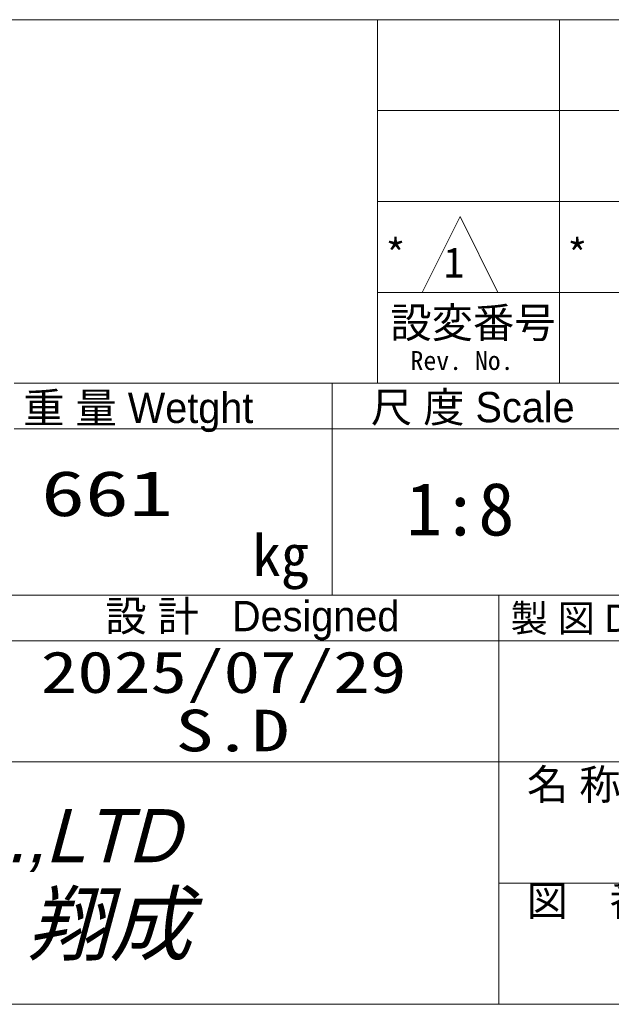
# Model space of a CAD drawing. Header units: millimetres. Extents: x -62 to 6744, y -106 to 4796.
# Tile 15 of 22: x 5691 to 6003, y 80 to 600. Entities that reach past the tile are written whole.
import ezdxf

# ---------------------------------------------------------------- set-up
doc = ezdxf.new("R2010")
doc.units = ezdxf.units.MM
doc.layers.get('0').update_dxf_attribs({"color": 157, "lineweight": 0})
for name, color, linetype, lineweight in [('1', 72, 'Continuous', 0), ('2', 176, 'Continuous', 0), ('4', 176, 'Continuous', 0)]:
    doc.layers.add(name, color=color, linetype=linetype, lineweight=lineweight)
doc.styles.add('JIS', font='txt')

# ---------------------------------------------------------------- blocks, each defined once
blk = doc.blocks.new('TITLE_BLOCK', base_point=(6640, 80))
at = {"color": 176, "linetype": 'Continuous', "lineweight": 0, "true_color": 0x000080}
for p, q in [((5903.56, 456), (5923.56, 496)), ((5923.56, 496), (5943.56, 456)), ((5903.56, 456), (5943.56, 456))]:
    blk.add_line(p, q, dxfattribs=at)
at = {"layer": '1', "color": 176, "linetype": 'Continuous', "lineweight": 0, "true_color": 0x000080}
blk.add_line((6640, 80), (5240, 80), dxfattribs=at)
at = {"layer": '2', "color": 176, "linetype": 'Continuous', "lineweight": 0, "true_color": 0x000080}
for p, q in [((6640, 600), (5240, 600)), ((5880, 600), (5880, 408)), ((5976, 600), (5976, 408)), ((5880, 552), (6640, 552)), ((5880, 504), (6640, 504)), ((5880, 456), (6640, 456)), ((5688, 408), (6640, 408)), ((5856, 408), (5856, 296)), ((5688, 384), (6640, 384)), ((5240, 296), (6640, 296)), ((5944, 296), (5944, 80)), ((5240, 272), (6640, 272)), ((5240, 208), (6640, 208)), ((5944, 144), (6640, 144)), ((5240, 80), (6640, 80))]:
    blk.add_line(p, q, dxfattribs=at)
at = {"layer": '1', "color": 176, "linetype": 'Continuous', "lineweight": 0, "true_color": 0x000080, "insert": (5895.11, 355.59), "char_height": 28, "width": 1530.6665, "attachment_point": 1, "style": 'JIS'}
blk.add_mtext('{\\ftxt|b0|i0|c0|p0;1:8}', dxfattribs=at)
at = {"layer": '2', "color": 176, "linetype": 'Continuous', "lineweight": 0, "true_color": 0x000080, "style": 'JIS'}
for s, height, p in [('*', 16, (5884, 468)), ('*', 16, (5980, 468)), ('kg', 22, (5813.91, 306.23))]:
    blk.add_text(s, height=height, dxfattribs=at).set_placement(p)
for s, height, width, p in [('661', 24, 1.42, (5702.3, 337.81)), ('2025/07/29', 22, 1.29, (5702.1, 244.44)), ('S.D', 22, 1.34, (5773.3, 213.59))]:
    blk.add_text(s, height=height, dxfattribs=dict(at, width=width)).set_placement(p)
at = {"layer": '2', "color": 176, "linetype": 'Continuous', "lineweight": 0, "true_color": 0x000080, "attachment_point": 1, "style": 'JIS'}
for s, insert, char_height, width in [('{\\fＭＳ Ｐ明朝|b0|i0|c0|p0;設変番号}', (5886.7, 448), 16, 1903.6272), ('{\\ftxt|b0|i0|c0|p0;Rev. No.}', (5897.38, 425), 10, 614.2857), ('{\\fＭＳ Ｐ明朝|b0|i0|c0|p0;尺 度 Scale}', (5876.43, 403.39), 16, 2219.1323), ('{\\fＭＳ Ｐ明朝|b0|i0|c0|p0;重 量 Wetght}', (5692.8, 402.98), 16, 2731.1173), ('{\\fＭＳ Ｐ明朝|b0|i0|c0|p0;設 計   Designed}', (5736.19, 293.05), 16, 3436.0286), ('{\\fＭＳ Ｐ明朝|b0|i0|c0|p0;製 図 Drawn}', (5950.24, 291.1), 14.4, 2064.2199), ('{\\fＭＳ Ｐ明朝|b0|i0|c0|p0;名 称   Name }', (5958.9, 204.08), 16, 2576.3844), ('{\\fHGｺﾞｼｯｸE|b0|i0|c0|p0;\\Q15;SHOSEI CO.,LTD}', (5475.73, 183.06), 28, 8414.1628), ('{\\fHGｺﾞｼｯｸE|b0|i0|c0|p0;\\Q15;翔成}', (5694.7, 138.53), 32, 3698.8093), ('{\\fＭＳ Ｐ明朝|b0|i0|c0|p0;図\u3000番   Drawig No,}', (5958.7, 142.74), 16, 3897.5374)]:
    blk.add_mtext(s, dxfattribs=dict(at, insert=insert, char_height=char_height, width=width))
at = {"layer": '4', "color": 176, "linetype": 'Continuous', "lineweight": 0, "true_color": 0x000080, "insert": (5914.86, 479.81), "char_height": 16, "width": 60.9524, "attachment_point": 1, "style": 'JIS'}
blk.add_mtext('{\\ftxt|b0|i0|c0|p0;1}', dxfattribs=at)
blk = doc.blocks.new('FORMAT')
at = {"color": 157, "linetype": 'Continuous', "lineweight": 0, "true_color": 0x44607b}
blk.add_line((200, 80), (6640, 80), dxfattribs=at)
at = {"color": 176, "linetype": 'Continuous', "lineweight": 0, "true_color": 0x000080}
blk.add_blockref('TITLE_BLOCK', (6640, 80), dxfattribs=at)

msp = doc.modelspace()

# ---------------------------------------------------------------- block references
at = {"color": 176, "linetype": 'Continuous', "lineweight": 0, "true_color": 0x000080}
msp.add_blockref('FORMAT', (0, 0), dxfattribs=at)

doc.saveas('drawing.dxf')
